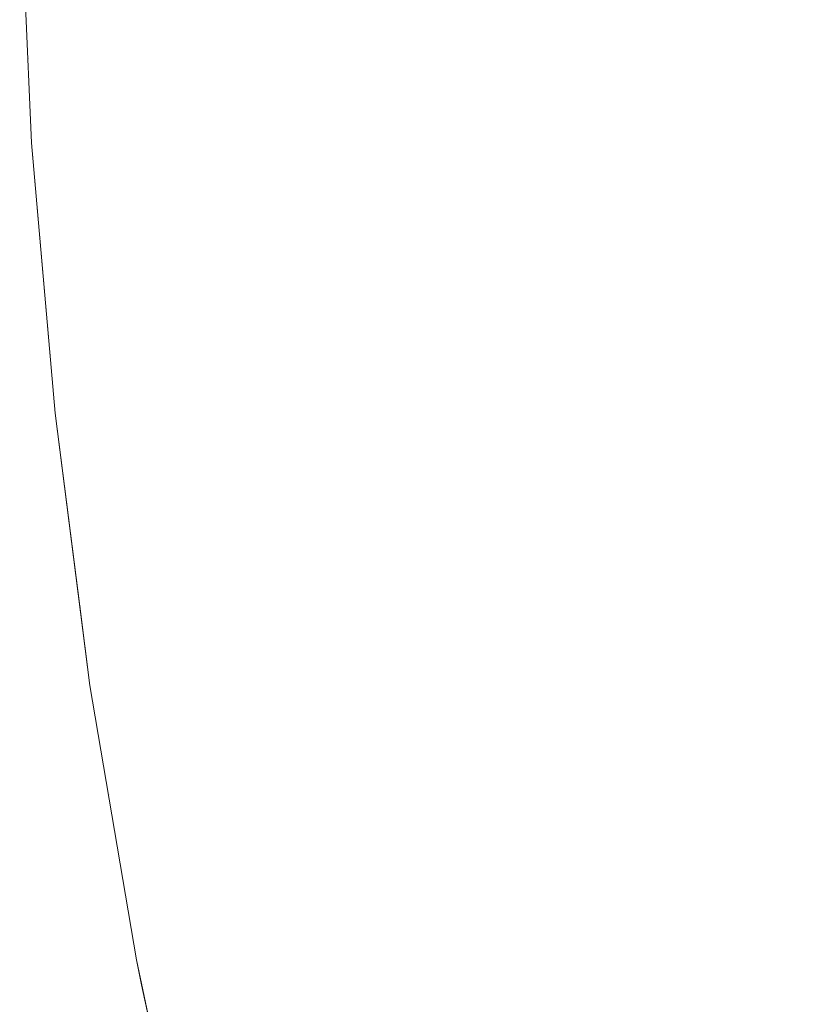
# Model space of a CAD drawing. Header units: centimetres. Extents: x -44.1 to 45.2, y 4.2 to 6.
# Tile 17 of 256: x -44.08652 to -44.0793, y 4.2885 to 4.29739. Entities that reach past the tile are written whole.
import ezdxf

# ---------------------------------------------------------------- set-up
doc = ezdxf.new("R2010")
doc.units = ezdxf.units.CM
doc.header["$LTSCALE"] = 2.54
doc.layers.add('Lucido design-1', color=7, linetype='Continuous')

# ---------------------------------------------------------------- blocks, each defined once
blk = doc.blocks.new('Gruppo-4-1')
at = {"color": 7, "linetype": 'Continuous', "lineweight": 9}
for points, invisible_edges in [([(-44.0807092, 4.2986919, -2276.2960679), (-44.0813621, 4.2986858, -2276.2975546), (-44.0813004, 4.2971359, -2276.2975546), (-44.0806478, 4.2971482, -2276.2960679)], 15), ([(-44.0806478, 4.2971482, -2276.9482721), (-44.0813004, 4.2971359, -2276.9467854), (-44.0813621, 4.2986858, -2276.9467854), (-44.0807092, 4.2986919, -2276.9482721)], 15), ([(-44.0806478, 4.2971482, -2276.2960679), (-44.0799583, 4.2971613, -2276.2945904), (-44.0800195, 4.2986984, -2276.2945904), (-44.0807092, 4.2986919, -2276.2960679)], 15), ([(-44.0807092, 4.2986919, -2276.9482721), (-44.0800195, 4.2986984, -2276.9497496), (-44.0799583, 4.2971613, -2276.9497496), (-44.0806478, 4.2971482, -2276.9482721)], 15), ([(-44.0792935, 4.2987052, -2276.2931225), (-44.0800195, 4.2986984, -2276.2945904), (-44.0799583, 4.2971613, -2276.2945904), (-44.0792326, 4.297175, -2276.2931225)], 15), ([(-44.0792326, 4.297175, -2276.9512174), (-44.0799583, 4.2971613, -2276.9497496), (-44.0800195, 4.2986984, -2276.9497496), (-44.0792935, 4.2987052, -2276.9512174)], 15), ([(-44.0864962, 4.2986375, -2276.3206076), (-44.0865153, 4.2986374, -2276.32217), (-44.0864076, 4.2962767, -2276.32217), (-44.0864325, 4.2970386, -2276.3206076)], 13), ([(-44.0864325, 4.2970386, -2276.9237324), (-44.0864076, 4.2962767, -2276.92217), (-44.0865153, 4.2986374, -2276.92217), (-44.0864962, 4.2986375, -2276.9237324)], 13), ([(-44.0865153, 4.2986374, -2276.92217), (-44.0864076, 4.2962767, -2276.92217), (-44.0864076, 4.2962767, -2276.32217), (-44.0865153, 4.2986374, -2276.32217)], 10), ([(-44.0864325, 4.2970386, -2276.3206076), (-44.0863712, 4.2970398, -2276.3190457), (-44.0864348, 4.2986381, -2276.3190457), (-44.0864962, 4.2986375, -2276.3206076)], 15), ([(-44.0864962, 4.2986375, -2276.9237324), (-44.0864348, 4.2986381, -2276.9252942), (-44.0863712, 4.2970398, -2276.9252942), (-44.0864325, 4.2970386, -2276.9237324)], 15), ([(-44.0863327, 4.298639, -2276.317485), (-44.0864348, 4.2986381, -2276.3190457), (-44.0863712, 4.2970398, -2276.3190457), (-44.0862691, 4.2970417, -2276.317485)], 15), ([(-44.0862691, 4.2970417, -2276.9268549), (-44.0863712, 4.2970398, -2276.9252942), (-44.0864348, 4.2986381, -2276.9252942), (-44.0863327, 4.298639, -2276.9268549)], 15), ([(-44.0862691, 4.2970417, -2276.317485), (-44.0861262, 4.2970444, -2276.3159261), (-44.0861897, 4.2986404, -2276.3159261), (-44.0863327, 4.298639, -2276.317485)], 15), ([(-44.0863327, 4.298639, -2276.9268549), (-44.0861897, 4.2986404, -2276.9284139), (-44.0861262, 4.2970444, -2276.9284139), (-44.0862691, 4.2970417, -2276.9268549)], 15), ([(-44.0860062, 4.2986421, -2276.3143694), (-44.0861897, 4.2986404, -2276.3159261), (-44.0861262, 4.2970444, -2276.3159261), (-44.0859427, 4.2970479, -2276.3143694)], 15), ([(-44.0859427, 4.2970479, -2276.9299706), (-44.0861262, 4.2970444, -2276.9284139), (-44.0861897, 4.2986404, -2276.9284139), (-44.0860062, 4.2986421, -2276.9299706)], 15), ([(-44.0859427, 4.2970479, -2276.3143694), (-44.0857187, 4.2970521, -2276.3128155), (-44.0857821, 4.2986442, -2276.3128155), (-44.0860062, 4.2986421, -2276.3143694)], 15), ([(-44.0860062, 4.2986421, -2276.9299706), (-44.0857821, 4.2986442, -2276.9315244), (-44.0857187, 4.2970521, -2276.9315244), (-44.0859427, 4.2970479, -2276.9299706)], 15), ([(-44.0855176, 4.2986467, -2276.3112651), (-44.0857821, 4.2986442, -2276.3128155), (-44.0857187, 4.2970521, -2276.3128155), (-44.0854543, 4.2970571, -2276.3112651)], 15), ([(-44.0854543, 4.2970571, -2276.9330749), (-44.0857187, 4.2970521, -2276.9315244), (-44.0857821, 4.2986442, -2276.9315244), (-44.0855176, 4.2986467, -2276.9330749)], 15), ([(-44.0854543, 4.2970571, -2276.3112651), (-44.0851498, 4.2970629, -2276.3097186), (-44.0852129, 4.2986496, -2276.3097186), (-44.0855176, 4.2986467, -2276.3112651)], 15), ([(-44.0855176, 4.2986467, -2276.9330749), (-44.0852129, 4.2986496, -2276.9346213), (-44.0851498, 4.2970629, -2276.9346213), (-44.0854543, 4.2970571, -2276.9330749)], 15), ([(-44.0848684, 4.2986528, -2276.3081767), (-44.0852129, 4.2986496, -2276.3097186), (-44.0851498, 4.2970629, -2276.3097186), (-44.0848054, 4.2970694, -2276.3081767)], 15), ([(-44.0848054, 4.2970694, -2276.9361633), (-44.0851498, 4.2970629, -2276.9346213), (-44.0852129, 4.2986496, -2276.9346213), (-44.0848684, 4.2986528, -2276.9361633)], 15), ([(-44.0848054, 4.2970694, -2276.3081767), (-44.0844212, 4.2970767, -2276.3066398), (-44.0844841, 4.2986564, -2276.3066398), (-44.0848684, 4.2986528, -2276.3081767)], 15), ([(-44.0848684, 4.2986528, -2276.9361633), (-44.0844841, 4.2986564, -2276.9377002), (-44.0844212, 4.2970767, -2276.9377002), (-44.0848054, 4.2970694, -2276.9361633)], 15), ([(-44.0840604, 4.2986604, -2276.3051085), (-44.0844841, 4.2986564, -2276.3066398), (-44.0844212, 4.2970767, -2276.3066398), (-44.0839977, 4.2970847, -2276.3051085)], 15), ([(-44.0839977, 4.2970847, -2276.9392315), (-44.0844212, 4.2970767, -2276.9377002), (-44.0844841, 4.2986564, -2276.9377002), (-44.0840604, 4.2986604, -2276.9392315)], 15), ([(-44.0839977, 4.2970847, -2276.3051085), (-44.083535, 4.2970935, -2276.3035833), (-44.0835976, 4.2986647, -2276.3035833), (-44.0840604, 4.2986604, -2276.3051085)], 15), ([(-44.0840604, 4.2986604, -2276.9392315), (-44.0835976, 4.2986647, -2276.9407566), (-44.083535, 4.2970935, -2276.9407566), (-44.0839977, 4.2970847, -2276.9392315)], 15), ([(-44.083096, 4.2986695, -2276.3020649), (-44.0835976, 4.2986647, -2276.3035833), (-44.083535, 4.2970935, -2276.3035833), (-44.0830336, 4.297103, -2276.3020649)], 15), ([(-44.0830336, 4.297103, -2276.9422751), (-44.083535, 4.2970935, -2276.9407566), (-44.0835976, 4.2986647, -2276.9407566), (-44.083096, 4.2986695, -2276.9422751)], 15), ([(-44.0830336, 4.297103, -2276.3020649), (-44.0824938, 4.2971132, -2276.3005536), (-44.0825559, 4.2986745, -2276.3005536), (-44.083096, 4.2986695, -2276.3020649)], 15), ([(-44.083096, 4.2986695, -2276.9422751), (-44.0825559, 4.2986745, -2276.9437864), (-44.0824938, 4.2971132, -2276.9437864), (-44.0830336, 4.297103, -2276.9422751)], 15), ([(-44.0819778, 4.29868, -2276.29905), (-44.0825559, 4.2986745, -2276.3005536), (-44.0824938, 4.2971132, -2276.3005536), (-44.0819159, 4.2971242, -2276.29905)], 15), ([(-44.0819159, 4.2971242, -2276.94529), (-44.0824938, 4.2971132, -2276.9437864), (-44.0825559, 4.2986745, -2276.9437864), (-44.0819778, 4.29868, -2276.94529)], 15), ([(-44.0819159, 4.2971242, -2276.29905), (-44.0813004, 4.2971359, -2276.2975546), (-44.0813621, 4.2986858, -2276.2975546), (-44.0819778, 4.29868, -2276.29905)], 15), ([(-44.0819778, 4.29868, -2276.94529), (-44.0813621, 4.2986858, -2276.9467854), (-44.0813004, 4.2971359, -2276.9467854), (-44.0819159, 4.2971242, -2276.94529)], 15), ([(-44.0838908, 4.2954851, -2276.3051085), (-44.0834284, 4.2954984, -2276.3035833), (-44.083535, 4.2970935, -2276.3035833), (-44.0839977, 4.2970847, -2276.3051085)], 15), ([(-44.0839977, 4.2970847, -2276.9392315), (-44.083535, 4.2970935, -2276.9407566), (-44.0834284, 4.2954984, -2276.9407566), (-44.0838908, 4.2954851, -2276.9392315)], 15), ([(-44.0830336, 4.297103, -2276.3020649), (-44.083535, 4.2970935, -2276.3035833), (-44.0834284, 4.2954984, -2276.3035833), (-44.0829273, 4.2955127, -2276.3020649)], 15), ([(-44.0829273, 4.2955127, -2276.9422751), (-44.0834284, 4.2954984, -2276.9407566), (-44.083535, 4.2970935, -2276.9407566), (-44.0830336, 4.297103, -2276.9422751)], 15), ([(-44.0829273, 4.2955127, -2276.3020649), (-44.0823879, 4.2955282, -2276.3005536), (-44.0824938, 4.2971132, -2276.3005536), (-44.0830336, 4.297103, -2276.3020649)], 15), ([(-44.0830336, 4.297103, -2276.9422751), (-44.0824938, 4.2971132, -2276.9437864), (-44.0823879, 4.2955282, -2276.9437864), (-44.0829273, 4.2955127, -2276.9422751)], 15), ([(-44.0819159, 4.2971242, -2276.29905), (-44.0824938, 4.2971132, -2276.3005536), (-44.0823879, 4.2955282, -2276.3005536), (-44.0818104, 4.2955447, -2276.29905)], 15), ([(-44.0818104, 4.2955447, -2276.94529), (-44.0823879, 4.2955282, -2276.9437864), (-44.0824938, 4.2971132, -2276.9437864), (-44.0819159, 4.2971242, -2276.94529)], 15), ([(-44.0818104, 4.2955447, -2276.29905), (-44.0811953, 4.2955624, -2276.2975546), (-44.0813004, 4.2971359, -2276.2975546), (-44.0819159, 4.2971242, -2276.29905)], 15), ([(-44.0819159, 4.2971242, -2276.94529), (-44.0813004, 4.2971359, -2276.9467854), (-44.0811953, 4.2955624, -2276.9467854), (-44.0818104, 4.2955447, -2276.94529)], 15), ([(-44.0806478, 4.2971482, -2276.2960679), (-44.0813004, 4.2971359, -2276.2975546), (-44.0811953, 4.2955624, -2276.2975546), (-44.080543, 4.2955811, -2276.2960679)], 15), ([(-44.080543, 4.2955811, -2276.9482721), (-44.0811953, 4.2955624, -2276.9467854), (-44.0813004, 4.2971359, -2276.9467854), (-44.0806478, 4.2971482, -2276.9482721)], 15), ([(-44.080543, 4.2955811, -2276.2960679), (-44.079854, 4.2956008, -2276.2945904), (-44.0799583, 4.2971613, -2276.2945904), (-44.0806478, 4.2971482, -2276.2960679)], 15), ([(-44.0806478, 4.2971482, -2276.9482721), (-44.0799583, 4.2971613, -2276.9497496), (-44.079854, 4.2956008, -2276.9497496), (-44.080543, 4.2955811, -2276.9482721)], 15), ([(-44.0792326, 4.297175, -2276.2931225), (-44.0799583, 4.2971613, -2276.2945904), (-44.079854, 4.2956008, -2276.2945904), (-44.0791288, 4.2956216, -2276.2931225)], 15), ([(-44.0791288, 4.2956216, -2276.9512174), (-44.079854, 4.2956008, -2276.9497496), (-44.0799583, 4.2971613, -2276.9497496), (-44.0792326, 4.297175, -2276.9512174)], 15), ([(-44.0863241, 4.2954154, -2276.3206076), (-44.0862628, 4.2954171, -2276.3190457), (-44.0863712, 4.2970398, -2276.3190457), (-44.0864325, 4.2970386, -2276.3206076)], 15), ([(-44.0864325, 4.2970386, -2276.9237324), (-44.0863712, 4.2970398, -2276.9252942), (-44.0862628, 4.2954171, -2276.9252942), (-44.0863241, 4.2954154, -2276.9237324)], 15), ([(-44.0863241, 4.2954154, -2276.3206076), (-44.0864325, 4.2970386, -2276.3206076), (-44.0864076, 4.2962767, -2276.32217)], 11), ([(-44.0863241, 4.2954154, -2276.9237324), (-44.0864076, 4.2962767, -2276.92217), (-44.0864325, 4.2970386, -2276.9237324)], 11), ([(-44.0862691, 4.2970417, -2276.317485), (-44.0863712, 4.2970398, -2276.3190457), (-44.0862628, 4.2954171, -2276.3190457), (-44.0861607, 4.29542, -2276.317485)], 15), ([(-44.0861607, 4.29542, -2276.9268549), (-44.0862628, 4.2954171, -2276.9252942), (-44.0863712, 4.2970398, -2276.9252942), (-44.0862691, 4.2970417, -2276.9268549)], 15), ([(-44.0861607, 4.29542, -2276.317485), (-44.086018, 4.2954241, -2276.3159261), (-44.0861262, 4.2970444, -2276.3159261), (-44.0862691, 4.2970417, -2276.317485)], 15), ([(-44.0862691, 4.2970417, -2276.9268549), (-44.0861262, 4.2970444, -2276.9284139), (-44.086018, 4.2954241, -2276.9284139), (-44.0861607, 4.29542, -2276.9268549)], 15), ([(-44.0859427, 4.2970479, -2276.3143694), (-44.0861262, 4.2970444, -2276.3159261), (-44.086018, 4.2954241, -2276.3159261), (-44.0858346, 4.2954294, -2276.3143694)], 15), ([(-44.0858346, 4.2954294, -2276.9299706), (-44.086018, 4.2954241, -2276.9284139), (-44.0861262, 4.2970444, -2276.9284139), (-44.0859427, 4.2970479, -2276.9299706)], 15), ([(-44.0858346, 4.2954294, -2276.3143694), (-44.0856107, 4.2954358, -2276.3128155), (-44.0857187, 4.2970521, -2276.3128155), (-44.0859427, 4.2970479, -2276.3143694)], 15), ([(-44.0859427, 4.2970479, -2276.9299706), (-44.0857187, 4.2970521, -2276.9315244), (-44.0856107, 4.2954358, -2276.9315244), (-44.0858346, 4.2954294, -2276.9299706)], 15), ([(-44.0854543, 4.2970571, -2276.3112651), (-44.0857187, 4.2970521, -2276.3128155), (-44.0856107, 4.2954358, -2276.3128155), (-44.0853465, 4.2954434, -2276.3112651)], 15), ([(-44.0853465, 4.2954434, -2276.9330749), (-44.0856107, 4.2954358, -2276.9315244), (-44.0857187, 4.2970521, -2276.9315244), (-44.0854543, 4.2970571, -2276.9330749)], 15), ([(-44.0853465, 4.2954434, -2276.3112651), (-44.0850422, 4.2954521, -2276.3097186), (-44.0851498, 4.2970629, -2276.3097186), (-44.0854543, 4.2970571, -2276.3112651)], 15), ([(-44.0854543, 4.2970571, -2276.9330749), (-44.0851498, 4.2970629, -2276.9346213), (-44.0850422, 4.2954521, -2276.9346213), (-44.0853465, 4.2954434, -2276.9330749)], 15), ([(-44.0848054, 4.2970694, -2276.3081767), (-44.0851498, 4.2970629, -2276.3097186), (-44.0850422, 4.2954521, -2276.3097186), (-44.0846979, 4.295462, -2276.3081767)], 15), ([(-44.0846979, 4.295462, -2276.9361633), (-44.0850422, 4.2954521, -2276.9346213), (-44.0851498, 4.2970629, -2276.9346213), (-44.0848054, 4.2970694, -2276.9361633)], 15), ([(-44.0846979, 4.295462, -2276.3081767), (-44.084314, 4.295473, -2276.3066398), (-44.0844212, 4.2970767, -2276.3066398), (-44.0848054, 4.2970694, -2276.3081767)], 15), ([(-44.0848054, 4.2970694, -2276.9361633), (-44.0844212, 4.2970767, -2276.9377002), (-44.084314, 4.295473, -2276.9377002), (-44.0846979, 4.295462, -2276.9361633)], 15), ([(-44.0839977, 4.2970847, -2276.3051085), (-44.0844212, 4.2970767, -2276.3066398), (-44.084314, 4.295473, -2276.3066398), (-44.0838908, 4.2954851, -2276.3051085)], 15), ([(-44.0838908, 4.2954851, -2276.9392315), (-44.084314, 4.295473, -2276.9377002), (-44.0844212, 4.2970767, -2276.9377002), (-44.0839977, 4.2970847, -2276.9392315)], 15), ([(-44.0864076, 4.2962767, -2276.32217), (-44.0863331, 4.2954158, -2276.32217), (-44.0863241, 4.2954154, -2276.3206076)], 10), ([(-44.0864076, 4.2962767, -2276.92217), (-44.0861966, 4.2938369, -2276.92217), (-44.0861966, 4.2938369, -2276.32217), (-44.0863331, 4.2954158, -2276.32217)], 10), ([(-44.0863331, 4.2954158, -2276.32217), (-44.0864076, 4.2962767, -2276.32217), (-44.0864076, 4.2962767, -2276.92217)], 10), ([(-44.0861687, 4.2937679, -2276.9237324), (-44.0861966, 4.2938369, -2276.92217), (-44.0864076, 4.2962767, -2276.92217), (-44.0863241, 4.2954154, -2276.9237324)], 13), ([(-44.080543, 4.2955811, -2276.2960679), (-44.0811953, 4.2955624, -2276.2975546), (-44.0810446, 4.2939654, -2276.2975546), (-44.080393, 4.2939905, -2276.2960679)], 15), ([(-44.080393, 4.2939905, -2276.9482721), (-44.0810446, 4.2939654, -2276.9467854), (-44.0811953, 4.2955624, -2276.9467854), (-44.080543, 4.2955811, -2276.9482721)], 15), ([(-44.080393, 4.2939905, -2276.2960679), (-44.0797047, 4.2940171, -2276.2945904), (-44.079854, 4.2956008, -2276.2945904), (-44.080543, 4.2955811, -2276.2960679)], 15), ([(-44.080543, 4.2955811, -2276.9482721), (-44.079854, 4.2956008, -2276.9497496), (-44.0797047, 4.2940171, -2276.9497496), (-44.080393, 4.2939905, -2276.9482721)], 15), ([(-44.0791288, 4.2956216, -2276.2931225), (-44.079854, 4.2956008, -2276.2945904), (-44.0797047, 4.2940171, -2276.2945904), (-44.0789801, 4.294045, -2276.2931225)], 15), ([(-44.0789801, 4.294045, -2276.9512174), (-44.0797047, 4.2940171, -2276.9497496), (-44.079854, 4.2956008, -2276.9497496), (-44.0791288, 4.2956216, -2276.9512174)], 15), ([(-44.0837376, 4.2938616, -2276.3051085), (-44.0832757, 4.2938794, -2276.3035833), (-44.0834284, 4.2954984, -2276.3035833), (-44.0838908, 4.2954851, -2276.3051085)], 15), ([(-44.0838908, 4.2954851, -2276.9392315), (-44.0834284, 4.2954984, -2276.9407566), (-44.0832757, 4.2938794, -2276.9407566), (-44.0837376, 4.2938616, -2276.9392315)], 15), ([(-44.0829273, 4.2955127, -2276.3020649), (-44.0834284, 4.2954984, -2276.3035833), (-44.0832757, 4.2938794, -2276.3035833), (-44.0827751, 4.2938987, -2276.3020649)], 15), ([(-44.0827751, 4.2938987, -2276.9422751), (-44.0832757, 4.2938794, -2276.9407566), (-44.0834284, 4.2954984, -2276.9407566), (-44.0829273, 4.2955127, -2276.9422751)], 15), ([(-44.0827751, 4.2938987, -2276.3020649), (-44.0822361, 4.2939195, -2276.3005536), (-44.0823879, 4.2955282, -2276.3005536), (-44.0829273, 4.2955127, -2276.3020649)], 15), ([(-44.0829273, 4.2955127, -2276.9422751), (-44.0823879, 4.2955282, -2276.9437864), (-44.0822361, 4.2939195, -2276.9437864), (-44.0827751, 4.2938987, -2276.9422751)], 15), ([(-44.0818104, 4.2955447, -2276.29905), (-44.0823879, 4.2955282, -2276.3005536), (-44.0822361, 4.2939195, -2276.3005536), (-44.0816592, 4.2939417, -2276.29905)], 15), ([(-44.0816592, 4.2939417, -2276.94529), (-44.0822361, 4.2939195, -2276.9437864), (-44.0823879, 4.2955282, -2276.9437864), (-44.0818104, 4.2955447, -2276.94529)], 15), ([(-44.0816592, 4.2939417, -2276.29905), (-44.0810446, 4.2939654, -2276.2975546), (-44.0811953, 4.2955624, -2276.2975546), (-44.0818104, 4.2955447, -2276.29905)], 15), ([(-44.0818104, 4.2955447, -2276.94529), (-44.0811953, 4.2955624, -2276.9467854), (-44.0810446, 4.2939654, -2276.9467854), (-44.0816592, 4.2939417, -2276.94529)], 15), ([(-44.0863241, 4.2954154, -2276.3206076), (-44.0863331, 4.2954158, -2276.32217), (-44.0861966, 4.2938369, -2276.32217), (-44.0861687, 4.2937679, -2276.3206076)], 13), ([(-44.0861687, 4.2937679, -2276.3206076), (-44.0861075, 4.2937702, -2276.3190457), (-44.0862628, 4.2954171, -2276.3190457), (-44.0863241, 4.2954154, -2276.3206076)], 15), ([(-44.0863241, 4.2954154, -2276.9237324), (-44.0862628, 4.2954171, -2276.9252942), (-44.0861075, 4.2937702, -2276.9252942), (-44.0861687, 4.2937679, -2276.9237324)], 15), ([(-44.0861607, 4.29542, -2276.317485), (-44.0862628, 4.2954171, -2276.3190457), (-44.0861075, 4.2937702, -2276.3190457), (-44.0860055, 4.2937742, -2276.317485)], 15), ([(-44.0860055, 4.2937742, -2276.9268549), (-44.0861075, 4.2937702, -2276.9252942), (-44.0862628, 4.2954171, -2276.9252942), (-44.0861607, 4.29542, -2276.9268549)], 15), ([(-44.0860055, 4.2937742, -2276.317485), (-44.0858628, 4.2937797, -2276.3159261), (-44.086018, 4.2954241, -2276.3159261), (-44.0861607, 4.29542, -2276.317485)], 15), ([(-44.0861607, 4.29542, -2276.9268549), (-44.086018, 4.2954241, -2276.9284139), (-44.0858628, 4.2937797, -2276.9284139), (-44.0860055, 4.2937742, -2276.9268549)], 15), ([(-44.0858346, 4.2954294, -2276.3143694), (-44.086018, 4.2954241, -2276.3159261), (-44.0858628, 4.2937797, -2276.3159261), (-44.0856796, 4.2937867, -2276.3143694)], 15), ([(-44.0856796, 4.2937867, -2276.9299706), (-44.0858628, 4.2937797, -2276.9284139), (-44.086018, 4.2954241, -2276.9284139), (-44.0858346, 4.2954294, -2276.9299706)], 15), ([(-44.0856796, 4.2937867, -2276.3143694), (-44.0854559, 4.2937954, -2276.3128155), (-44.0856107, 4.2954358, -2276.3128155), (-44.0858346, 4.2954294, -2276.3143694)], 15), ([(-44.0858346, 4.2954294, -2276.9299706), (-44.0856107, 4.2954358, -2276.9315244), (-44.0854559, 4.2937954, -2276.9315244), (-44.0856796, 4.2937867, -2276.9299706)], 15), ([(-44.0853465, 4.2954434, -2276.3112651), (-44.0856107, 4.2954358, -2276.3128155), (-44.0854559, 4.2937954, -2276.3128155), (-44.085192, 4.2938055, -2276.3112651)], 15), ([(-44.085192, 4.2938055, -2276.9330749), (-44.0854559, 4.2937954, -2276.9315244), (-44.0856107, 4.2954358, -2276.9315244), (-44.0853465, 4.2954434, -2276.9330749)], 15), ([(-44.085192, 4.2938055, -2276.3112651), (-44.0848879, 4.2938173, -2276.3097186), (-44.0850422, 4.2954521, -2276.3097186), (-44.0853465, 4.2954434, -2276.3112651)], 15), ([(-44.0853465, 4.2954434, -2276.9330749), (-44.0850422, 4.2954521, -2276.9346213), (-44.0848879, 4.2938173, -2276.9346213), (-44.085192, 4.2938055, -2276.9330749)], 15), ([(-44.0846979, 4.295462, -2276.3081767), (-44.0850422, 4.2954521, -2276.3097186), (-44.0848879, 4.2938173, -2276.3097186), (-44.084544, 4.2938305, -2276.3081767)], 15), ([(-44.084544, 4.2938305, -2276.9361633), (-44.0848879, 4.2938173, -2276.9346213), (-44.0850422, 4.2954521, -2276.9346213), (-44.0846979, 4.295462, -2276.9361633)], 15), ([(-44.084544, 4.2938305, -2276.3081767), (-44.0841605, 4.2938453, -2276.3066398), (-44.084314, 4.295473, -2276.3066398), (-44.0846979, 4.295462, -2276.3081767)], 15), ([(-44.0846979, 4.295462, -2276.9361633), (-44.084314, 4.295473, -2276.9377002), (-44.0841605, 4.2938453, -2276.9377002), (-44.084544, 4.2938305, -2276.9361633)], 15), ([(-44.0838908, 4.2954851, -2276.3051085), (-44.084314, 4.295473, -2276.3066398), (-44.0841605, 4.2938453, -2276.3066398), (-44.0837376, 4.2938616, -2276.3051085)], 15), ([(-44.0837376, 4.2938616, -2276.9392315), (-44.0841605, 4.2938453, -2276.9377002), (-44.084314, 4.295473, -2276.9377002), (-44.0838908, 4.2954851, -2276.9392315)], 15), ([(-44.080393, 4.2939905, -2276.2960679), (-44.0810446, 4.2939654, -2276.2975546), (-44.0808465, 4.2923451, -2276.2975546), (-44.0801956, 4.2923767, -2276.2960679)], 15), ([(-44.0801956, 4.2923767, -2276.9482721), (-44.0808465, 4.2923451, -2276.9467854), (-44.0810446, 4.2939654, -2276.9467854), (-44.080393, 4.2939905, -2276.9482721)], 15), ([(-44.0801956, 4.2923767, -2276.2960679), (-44.0795081, 4.2924101, -2276.2945904), (-44.0797047, 4.2940171, -2276.2945904), (-44.080393, 4.2939905, -2276.2960679)], 15), ([(-44.080393, 4.2939905, -2276.9482721), (-44.0797047, 4.2940171, -2276.9497496), (-44.0795081, 4.2924101, -2276.9497496), (-44.0801956, 4.2923767, -2276.9482721)], 15), ([(-44.0789801, 4.294045, -2276.2931225), (-44.0797047, 4.2940171, -2276.2945904), (-44.0795081, 4.2924101, -2276.2945904), (-44.0787845, 4.2924453, -2276.2931225)], 15), ([(-44.0787845, 4.2924453, -2276.9512174), (-44.0795081, 4.2924101, -2276.9497496), (-44.0797047, 4.2940171, -2276.9497496), (-44.0789801, 4.294045, -2276.9512174)], 15), ([(-44.0827751, 4.2938987, -2276.3020649), (-44.0832757, 4.2938794, -2276.3035833), (-44.0830748, 4.2922368, -2276.3035833), (-44.0825748, 4.2922611, -2276.3020649)], 15), ([(-44.0825748, 4.2922611, -2276.9422751), (-44.0830748, 4.2922368, -2276.9407566), (-44.0832757, 4.2938794, -2276.9407566), (-44.0827751, 4.2938987, -2276.9422751)], 15), ([(-44.0825748, 4.2922611, -2276.3020649), (-44.0820365, 4.2922872, -2276.3005536), (-44.0822361, 4.2939195, -2276.3005536), (-44.0827751, 4.2938987, -2276.3020649)], 15), ([(-44.0827751, 4.2938987, -2276.9422751), (-44.0822361, 4.2939195, -2276.9437864), (-44.0820365, 4.2922872, -2276.9437864), (-44.0825748, 4.2922611, -2276.9422751)], 15), ([(-44.0816592, 4.2939417, -2276.29905), (-44.0822361, 4.2939195, -2276.3005536), (-44.0820365, 4.2922872, -2276.3005536), (-44.0814602, 4.2923152, -2276.29905)], 15), ([(-44.0814602, 4.2923152, -2276.94529), (-44.0820365, 4.2922872, -2276.9437864), (-44.0822361, 4.2939195, -2276.9437864), (-44.0816592, 4.2939417, -2276.94529)], 15), ([(-44.0814602, 4.2923152, -2276.29905), (-44.0808465, 4.2923451, -2276.2975546), (-44.0810446, 4.2939654, -2276.2975546), (-44.0816592, 4.2939417, -2276.29905)], 15), ([(-44.0816592, 4.2939417, -2276.94529), (-44.0810446, 4.2939654, -2276.9467854), (-44.0808465, 4.2923451, -2276.9467854), (-44.0814602, 4.2923152, -2276.94529)], 15), ([(-44.0861687, 4.2937679, -2276.3206076), (-44.0861966, 4.2938369, -2276.32217), (-44.0859742, 4.2920967, -2276.32217), (-44.0859642, 4.2920963, -2276.3206076)], 13), ([(-44.0859742, 4.2920967, -2276.32217), (-44.0861966, 4.2938369, -2276.32217), (-44.0861966, 4.2938369, -2276.92217), (-44.0858828, 4.291381, -2276.92217)], 10), ([(-44.0859642, 4.2920963, -2276.9237324), (-44.0858828, 4.291381, -2276.92217), (-44.0861966, 4.2938369, -2276.92217), (-44.0861687, 4.2937679, -2276.9237324)], 13), ([(-44.085192, 4.2938055, -2276.3112651), (-44.0854559, 4.2937954, -2276.3128155), (-44.0852524, 4.2921309, -2276.3128155), (-44.0849887, 4.2921437, -2276.3112651)], 15), ([(-44.0849887, 4.2921437, -2276.9330749), (-44.0852524, 4.2921309, -2276.9315244), (-44.0854559, 4.2937954, -2276.9315244), (-44.085192, 4.2938055, -2276.9330749)], 15), ([(-44.0849887, 4.2921437, -2276.3112651), (-44.0846851, 4.2921585, -2276.3097186), (-44.0848879, 4.2938173, -2276.3097186), (-44.085192, 4.2938055, -2276.3112651)], 15), ([(-44.085192, 4.2938055, -2276.9330749), (-44.0848879, 4.2938173, -2276.9346213), (-44.0846851, 4.2921585, -2276.9346213), (-44.0849887, 4.2921437, -2276.9330749)], 15), ([(-44.084544, 4.2938305, -2276.3081767), (-44.0848879, 4.2938173, -2276.3097186), (-44.0846851, 4.2921585, -2276.3097186), (-44.0843416, 4.2921752, -2276.3081767)], 15), ([(-44.0843416, 4.2921752, -2276.9361633), (-44.0846851, 4.2921585, -2276.9346213), (-44.0848879, 4.2938173, -2276.9346213), (-44.084544, 4.2938305, -2276.9361633)], 15), ([(-44.0843416, 4.2921752, -2276.3081767), (-44.0839585, 4.2921938, -2276.3066398), (-44.0841605, 4.2938453, -2276.3066398), (-44.084544, 4.2938305, -2276.3081767)], 15), ([(-44.084544, 4.2938305, -2276.9361633), (-44.0841605, 4.2938453, -2276.9377002), (-44.0839585, 4.2921938, -2276.9377002), (-44.0843416, 4.2921752, -2276.9361633)], 15), ([(-44.0837376, 4.2938616, -2276.3051085), (-44.0841605, 4.2938453, -2276.3066398), (-44.0839585, 4.2921938, -2276.3066398), (-44.0835362, 4.2922143, -2276.3051085)], 15), ([(-44.0835362, 4.2922143, -2276.9392315), (-44.0839585, 4.2921938, -2276.9377002), (-44.0841605, 4.2938453, -2276.9377002), (-44.0837376, 4.2938616, -2276.9392315)], 15), ([(-44.0835362, 4.2922143, -2276.3051085), (-44.0830748, 4.2922368, -2276.3035833), (-44.0832757, 4.2938794, -2276.3035833), (-44.0837376, 4.2938616, -2276.3051085)], 15), ([(-44.0837376, 4.2938616, -2276.9392315), (-44.0832757, 4.2938794, -2276.9407566), (-44.0830748, 4.2922368, -2276.9407566), (-44.0835362, 4.2922143, -2276.9392315)], 15), ([(-44.0859642, 4.2920963, -2276.3206076), (-44.0859031, 4.2920993, -2276.3190457), (-44.0861075, 4.2937702, -2276.3190457), (-44.0861687, 4.2937679, -2276.3206076)], 15), ([(-44.0861687, 4.2937679, -2276.9237324), (-44.0861075, 4.2937702, -2276.9252942), (-44.0859031, 4.2920993, -2276.9252942), (-44.0859642, 4.2920963, -2276.9237324)], 15), ([(-44.0860055, 4.2937742, -2276.317485), (-44.0861075, 4.2937702, -2276.3190457), (-44.0859031, 4.2920993, -2276.3190457), (-44.0858012, 4.2921042, -2276.317485)], 15), ([(-44.0858012, 4.2921042, -2276.9268549), (-44.0859031, 4.2920993, -2276.9252942), (-44.0861075, 4.2937702, -2276.9252942), (-44.0860055, 4.2937742, -2276.9268549)], 15), ([(-44.0858012, 4.2921042, -2276.317485), (-44.0856588, 4.2921112, -2276.3159261), (-44.0858628, 4.2937797, -2276.3159261), (-44.0860055, 4.2937742, -2276.317485)], 15), ([(-44.0860055, 4.2937742, -2276.9268549), (-44.0858628, 4.2937797, -2276.9284139), (-44.0856588, 4.2921112, -2276.9284139), (-44.0858012, 4.2921042, -2276.9268549)], 15), ([(-44.0856796, 4.2937867, -2276.3143694), (-44.0858628, 4.2937797, -2276.3159261), (-44.0856588, 4.2921112, -2276.3159261), (-44.0854758, 4.2921201, -2276.3143694)], 15), ([(-44.0854758, 4.2921201, -2276.9299706), (-44.0856588, 4.2921112, -2276.9284139), (-44.0858628, 4.2937797, -2276.9284139), (-44.0856796, 4.2937867, -2276.9299706)], 15), ([(-44.0854758, 4.2921201, -2276.3143694), (-44.0852524, 4.2921309, -2276.3128155), (-44.0854559, 4.2937954, -2276.3128155), (-44.0856796, 4.2937867, -2276.3143694)], 15), ([(-44.0856796, 4.2937867, -2276.9299706), (-44.0854559, 4.2937954, -2276.9315244), (-44.0852524, 4.2921309, -2276.9315244), (-44.0854758, 4.2921201, -2276.9299706)], 15), ([(-44.0799487, 4.2907398, -2276.2960679), (-44.0792623, 4.2907802, -2276.2945904), (-44.0795081, 4.2924101, -2276.2945904), (-44.0801956, 4.2923767, -2276.2960679)], 15), ([(-44.0801956, 4.2923767, -2276.9482721), (-44.0795081, 4.2924101, -2276.9497496), (-44.0792623, 4.2907802, -2276.9497496), (-44.0799487, 4.2907398, -2276.9482721)], 15), ([(-44.0787845, 4.2924453, -2276.2931225), (-44.0795081, 4.2924101, -2276.2945904), (-44.0792623, 4.2907802, -2276.2945904), (-44.0785398, 4.2908228, -2276.2931225)], 15), ([(-44.0785398, 4.2908228, -2276.9512174), (-44.0792623, 4.2907802, -2276.9497496), (-44.0795081, 4.2924101, -2276.9497496), (-44.0787845, 4.2924453, -2276.9512174)], 15), ([(-44.0814602, 4.2923152, -2276.29905), (-44.0820365, 4.2922872, -2276.3005536), (-44.0817868, 4.2906317, -2276.3005536), (-44.0812114, 4.2906655, -2276.29905)], 15), ([(-44.0812114, 4.2906655, -2276.94529), (-44.0817868, 4.2906317, -2276.9437864), (-44.0820365, 4.2922872, -2276.9437864), (-44.0814602, 4.2923152, -2276.94529)], 15), ([(-44.0812114, 4.2906655, -2276.29905), (-44.0805986, 4.2907016, -2276.2975546), (-44.0808465, 4.2923451, -2276.2975546), (-44.0814602, 4.2923152, -2276.29905)], 15), ([(-44.0814602, 4.2923152, -2276.94529), (-44.0808465, 4.2923451, -2276.9467854), (-44.0805986, 4.2907016, -2276.9467854), (-44.0812114, 4.2906655, -2276.94529)], 15), ([(-44.0801956, 4.2923767, -2276.2960679), (-44.0808465, 4.2923451, -2276.2975546), (-44.0805986, 4.2907016, -2276.2975546), (-44.0799487, 4.2907398, -2276.2960679)], 15), ([(-44.0799487, 4.2907398, -2276.9482721), (-44.0805986, 4.2907016, -2276.9467854), (-44.0808465, 4.2923451, -2276.9467854), (-44.0801956, 4.2923767, -2276.9482721)], 15), ([(-44.0835362, 4.2922143, -2276.3051085), (-44.0839585, 4.2921938, -2276.3066398), (-44.0837059, 4.2905187, -2276.3066398), (-44.0832842, 4.2905435, -2276.3051085)], 15), ([(-44.0832842, 4.2905435, -2276.9392315), (-44.0837059, 4.2905187, -2276.9377002), (-44.0839585, 4.2921938, -2276.9377002), (-44.0835362, 4.2922143, -2276.9392315)], 15), ([(-44.0832842, 4.2905435, -2276.3051085), (-44.0828235, 4.2905707, -2276.3035833), (-44.0830748, 4.2922368, -2276.3035833), (-44.0835362, 4.2922143, -2276.3051085)], 15), ([(-44.0835362, 4.2922143, -2276.9392315), (-44.0830748, 4.2922368, -2276.9407566), (-44.0828235, 4.2905707, -2276.9407566), (-44.0832842, 4.2905435, -2276.9392315)], 15), ([(-44.0825748, 4.2922611, -2276.3020649), (-44.0830748, 4.2922368, -2276.3035833), (-44.0828235, 4.2905707, -2276.3035833), (-44.0823243, 4.2906, -2276.3020649)], 15), ([(-44.0823243, 4.2906, -2276.9422751), (-44.0828235, 4.2905707, -2276.9407566), (-44.0830748, 4.2922368, -2276.9407566), (-44.0825748, 4.2922611, -2276.9422751)], 15), ([(-44.0823243, 4.2906, -2276.3020649), (-44.0817868, 4.2906317, -2276.3005536), (-44.0820365, 4.2922872, -2276.3005536), (-44.0825748, 4.2922611, -2276.3020649)], 15), ([(-44.0825748, 4.2922611, -2276.9422751), (-44.0820365, 4.2922872, -2276.9437864), (-44.0817868, 4.2906317, -2276.9437864), (-44.0823243, 4.2906, -2276.9422751)], 15), ([(-44.0854758, 4.2921201, -2276.3143694), (-44.0856588, 4.2921112, -2276.3159261), (-44.0854035, 4.2904188, -2276.3159261), (-44.0852208, 4.2904296, -2276.3143694)], 15), ([(-44.0852208, 4.2904296, -2276.9299706), (-44.0854035, 4.2904188, -2276.9284139), (-44.0856588, 4.2921112, -2276.9284139), (-44.0854758, 4.2921201, -2276.9299706)], 15), ([(-44.0852208, 4.2904296, -2276.3143694), (-44.0849978, 4.2904427, -2276.3128155), (-44.0852524, 4.2921309, -2276.3128155), (-44.0854758, 4.2921201, -2276.3143694)], 15), ([(-44.0854758, 4.2921201, -2276.9299706), (-44.0852524, 4.2921309, -2276.9315244), (-44.0849978, 4.2904427, -2276.9315244), (-44.0852208, 4.2904296, -2276.9299706)], 15), ([(-44.0849887, 4.2921437, -2276.3112651), (-44.0852524, 4.2921309, -2276.3128155), (-44.0849978, 4.2904427, -2276.3128155), (-44.0847345, 4.2904582, -2276.3112651)], 15), ([(-44.0847345, 4.2904582, -2276.9330749), (-44.0849978, 4.2904427, -2276.9315244), (-44.0852524, 4.2921309, -2276.9315244), (-44.0849887, 4.2921437, -2276.9330749)], 15), ([(-44.0847345, 4.2904582, -2276.3112651), (-44.0844313, 4.290476, -2276.3097186), (-44.0846851, 4.2921585, -2276.3097186), (-44.0849887, 4.2921437, -2276.3112651)], 15), ([(-44.0849887, 4.2921437, -2276.9330749), (-44.0846851, 4.2921585, -2276.9346213), (-44.0844313, 4.290476, -2276.9346213), (-44.0847345, 4.2904582, -2276.9330749)], 15), ([(-44.0843416, 4.2921752, -2276.3081767), (-44.0846851, 4.2921585, -2276.3097186), (-44.0844313, 4.290476, -2276.3097186), (-44.0840884, 4.2904962, -2276.3081767)], 15), ([(-44.0840884, 4.2904962, -2276.9361633), (-44.0844313, 4.290476, -2276.9346213), (-44.0846851, 4.2921585, -2276.9346213), (-44.0843416, 4.2921752, -2276.9361633)], 15), ([(-44.0840884, 4.2904962, -2276.3081767), (-44.0837059, 4.2905187, -2276.3066398), (-44.0839585, 4.2921938, -2276.3066398), (-44.0843416, 4.2921752, -2276.3081767)], 15), ([(-44.0843416, 4.2921752, -2276.9361633), (-44.0839585, 4.2921938, -2276.9377002), (-44.0837059, 4.2905187, -2276.9377002), (-44.0840884, 4.2904962, -2276.9361633)], 15), ([(-44.0859642, 4.2920963, -2276.3206076), (-44.0859742, 4.2920967, -2276.32217), (-44.0858828, 4.291381, -2276.32217)], 9), ([(-44.0858828, 4.291381, -2276.92217), (-44.0858828, 4.291381, -2276.32217), (-44.0859742, 4.2920967, -2276.32217)], 9), ([(-44.0857085, 4.2904009, -2276.3206076), (-44.0856475, 4.2904045, -2276.3190457), (-44.0859031, 4.2920993, -2276.3190457), (-44.0859642, 4.2920963, -2276.3206076)], 15), ([(-44.0859642, 4.2920963, -2276.9237324), (-44.0859031, 4.2920993, -2276.9252942), (-44.0856475, 4.2904045, -2276.9252942), (-44.0857085, 4.2904009, -2276.9237324)], 15), ([(-44.0858828, 4.291381, -2276.32217), (-44.0857085, 4.2904009, -2276.3206076), (-44.0859642, 4.2920963, -2276.3206076)], 11), ([(-44.0857085, 4.2904009, -2276.9237324), (-44.0858828, 4.291381, -2276.92217), (-44.0859642, 4.2920963, -2276.9237324)], 11), ([(-44.0858012, 4.2921042, -2276.317485), (-44.0859031, 4.2920993, -2276.3190457), (-44.0856475, 4.2904045, -2276.3190457), (-44.0855458, 4.2904104, -2276.317485)], 15), ([(-44.0855458, 4.2904104, -2276.9268549), (-44.0856475, 4.2904045, -2276.9252942), (-44.0859031, 4.2920993, -2276.9252942), (-44.0858012, 4.2921042, -2276.9268549)], 15), ([(-44.0855458, 4.2904104, -2276.317485), (-44.0854035, 4.2904188, -2276.3159261), (-44.0856588, 4.2921112, -2276.3159261), (-44.0858012, 4.2921042, -2276.317485)], 15), ([(-44.0858012, 4.2921042, -2276.9268549), (-44.0856588, 4.2921112, -2276.9284139), (-44.0854035, 4.2904188, -2276.9284139), (-44.0855458, 4.2904104, -2276.9268549)], 15), ([(-44.0857085, 4.2904009, -2276.3206076), (-44.0858828, 4.291381, -2276.32217), (-44.085463, 4.2889052, -2276.32217)], 9), ([(-44.085463, 4.2889052, -2276.92217), (-44.085463, 4.2889052, -2276.32217), (-44.0858828, 4.291381, -2276.32217), (-44.0858828, 4.291381, -2276.92217)], 5), ([(-44.085463, 4.2889052, -2276.92217), (-44.0858828, 4.291381, -2276.92217), (-44.0857085, 4.2904009, -2276.9237324)], 10), ([(-44.0796503, 4.2890801, -2276.2960679), (-44.0789651, 4.2891276, -2276.2945904), (-44.0792623, 4.2907802, -2276.2945904), (-44.0799487, 4.2907398, -2276.2960679)], 15), ([(-44.0799487, 4.2907398, -2276.9482721), (-44.0792623, 4.2907802, -2276.9497496), (-44.0789651, 4.2891276, -2276.9497496), (-44.0796503, 4.2890801, -2276.9482721)], 15), ([(-44.0809106, 4.2889928, -2276.29905), (-44.0802989, 4.2890352, -2276.2975546), (-44.0805986, 4.2907016, -2276.2975546), (-44.0812114, 4.2906655, -2276.29905)], 15), ([(-44.0812114, 4.2906655, -2276.94529), (-44.0805986, 4.2907016, -2276.9467854), (-44.0802989, 4.2890352, -2276.9467854), (-44.0809106, 4.2889928, -2276.94529)], 15), ([(-44.0799487, 4.2907398, -2276.2960679), (-44.0805986, 4.2907016, -2276.2975546), (-44.0802989, 4.2890352, -2276.2975546), (-44.0796503, 4.2890801, -2276.2960679)], 15), ([(-44.0796503, 4.2890801, -2276.9482721), (-44.0802989, 4.2890352, -2276.9467854), (-44.0805986, 4.2907016, -2276.9467854), (-44.0799487, 4.2907398, -2276.9482721)], 15), ([(-44.0820214, 4.2889158, -2276.3020649), (-44.0814849, 4.288953, -2276.3005536), (-44.0817868, 4.2906317, -2276.3005536), (-44.0823243, 4.2906, -2276.3020649)], 15), ([(-44.0823243, 4.2906, -2276.9422751), (-44.0817868, 4.2906317, -2276.9437864), (-44.0814849, 4.288953, -2276.9437864), (-44.0820214, 4.2889158, -2276.9422751)], 15), ([(-44.0812114, 4.2906655, -2276.29905), (-44.0817868, 4.2906317, -2276.3005536), (-44.0814849, 4.288953, -2276.3005536), (-44.0809106, 4.2889928, -2276.29905)], 15), ([(-44.0809106, 4.2889928, -2276.94529), (-44.0814849, 4.288953, -2276.9437864), (-44.0817868, 4.2906317, -2276.9437864), (-44.0812114, 4.2906655, -2276.94529)], 15), ([(-44.0837822, 4.2887938, -2276.3081767), (-44.0834005, 4.2888203, -2276.3066398), (-44.0837059, 4.2905187, -2276.3066398), (-44.0840884, 4.2904962, -2276.3081767)], 15), ([(-44.0840884, 4.2904962, -2276.9361633), (-44.0837059, 4.2905187, -2276.9377002), (-44.0834005, 4.2888203, -2276.9377002), (-44.0837822, 4.2887938, -2276.9361633)], 15), ([(-44.0832842, 4.2905435, -2276.3051085), (-44.0837059, 4.2905187, -2276.3066398), (-44.0834005, 4.2888203, -2276.3066398), (-44.0829795, 4.2888494, -2276.3051085)], 15), ([(-44.0829795, 4.2888494, -2276.9392315), (-44.0834005, 4.2888203, -2276.9377002), (-44.0837059, 4.2905187, -2276.9377002), (-44.0832842, 4.2905435, -2276.9392315)], 15), ([(-44.0829795, 4.2888494, -2276.3051085), (-44.0825197, 4.2888813, -2276.3035833), (-44.0828235, 4.2905707, -2276.3035833), (-44.0832842, 4.2905435, -2276.3051085)], 15), ([(-44.0832842, 4.2905435, -2276.9392315), (-44.0828235, 4.2905707, -2276.9407566), (-44.0825197, 4.2888813, -2276.9407566), (-44.0829795, 4.2888494, -2276.9392315)], 15), ([(-44.0823243, 4.2906, -2276.3020649), (-44.0828235, 4.2905707, -2276.3035833), (-44.0825197, 4.2888813, -2276.3035833), (-44.0820214, 4.2889158, -2276.3020649)], 15), ([(-44.0820214, 4.2889158, -2276.9422751), (-44.0825197, 4.2888813, -2276.9407566), (-44.0828235, 4.2905707, -2276.9407566), (-44.0823243, 4.2906, -2276.9422751)], 15), ([(-44.0852208, 4.2904296, -2276.3143694), (-44.0854035, 4.2904188, -2276.3159261), (-44.085095, 4.2887029, -2276.3159261), (-44.0849126, 4.2887155, -2276.3143694)], 15), ([(-44.0849126, 4.2887155, -2276.9299706), (-44.085095, 4.2887029, -2276.9284139), (-44.0854035, 4.2904188, -2276.9284139), (-44.0852208, 4.2904296, -2276.9299706)], 15), ([(-44.0849126, 4.2887155, -2276.3143694), (-44.0846899, 4.2887309, -2276.3128155), (-44.0849978, 4.2904427, -2276.3128155), (-44.0852208, 4.2904296, -2276.3143694)], 15), ([(-44.0852208, 4.2904296, -2276.9299706), (-44.0849978, 4.2904427, -2276.9315244), (-44.0846899, 4.2887309, -2276.9315244), (-44.0849126, 4.2887155, -2276.9299706)], 15), ([(-44.0847345, 4.2904582, -2276.3112651), (-44.0849978, 4.2904427, -2276.3128155), (-44.0846899, 4.2887309, -2276.3128155), (-44.0844272, 4.2887491, -2276.3112651)], 15), ([(-44.0844272, 4.2887491, -2276.9330749), (-44.0846899, 4.2887309, -2276.9315244), (-44.0849978, 4.2904427, -2276.9315244), (-44.0847345, 4.2904582, -2276.9330749)], 15), ([(-44.0844272, 4.2887491, -2276.3112651), (-44.0841245, 4.2887701, -2276.3097186), (-44.0844313, 4.290476, -2276.3097186), (-44.0847345, 4.2904582, -2276.3112651)], 15), ([(-44.0847345, 4.2904582, -2276.9330749), (-44.0844313, 4.290476, -2276.9346213), (-44.0841245, 4.2887701, -2276.9346213), (-44.0844272, 4.2887491, -2276.9330749)], 15), ([(-44.0840884, 4.2904962, -2276.3081767), (-44.0844313, 4.290476, -2276.3097186), (-44.0841245, 4.2887701, -2276.3097186), (-44.0837822, 4.2887938, -2276.3081767)], 15), ([(-44.0837822, 4.2887938, -2276.9361633), (-44.0841245, 4.2887701, -2276.9346213), (-44.0844313, 4.290476, -2276.9346213), (-44.0840884, 4.2904962, -2276.9361633)], 15), ([(-44.0853994, 4.2886818, -2276.3206076), (-44.0853384, 4.288686, -2276.3190457), (-44.0856475, 4.2904045, -2276.3190457), (-44.0857085, 4.2904009, -2276.3206076)], 15), ([(-44.0857085, 4.2904009, -2276.9237324), (-44.0856475, 4.2904045, -2276.9252942), (-44.0853384, 4.288686, -2276.9252942), (-44.0853994, 4.2886818, -2276.9237324)], 15), ([(-44.085463, 4.2889052, -2276.32217), (-44.0853994, 4.2886818, -2276.3206076), (-44.0857085, 4.2904009, -2276.3206076)], 11), ([(-44.0857085, 4.2904009, -2276.9237324), (-44.0853994, 4.2886818, -2276.9237324), (-44.085463, 4.2889052, -2276.92217)], 11), ([(-44.0855458, 4.2904104, -2276.317485), (-44.0856475, 4.2904045, -2276.3190457), (-44.0853384, 4.288686, -2276.3190457), (-44.0852369, 4.288693, -2276.317485)], 15), ([(-44.0852369, 4.288693, -2276.9268549), (-44.0853384, 4.288686, -2276.9252942), (-44.0856475, 4.2904045, -2276.9252942), (-44.0855458, 4.2904104, -2276.9268549)], 15), ([(-44.0852369, 4.288693, -2276.317485), (-44.085095, 4.2887029, -2276.3159261), (-44.0854035, 4.2904188, -2276.3159261), (-44.0855458, 4.2904104, -2276.317485)], 15), ([(-44.0855458, 4.2904104, -2276.9268549), (-44.0854035, 4.2904188, -2276.9284139), (-44.085095, 4.2887029, -2276.9284139), (-44.0852369, 4.288693, -2276.9268549)], 15), ([(-44.079298, 4.2873978, -2276.2960679), (-44.0786143, 4.2874525, -2276.2945904), (-44.0789651, 4.2891276, -2276.2945904), (-44.0796503, 4.2890801, -2276.2960679)], 15), ([(-44.0796503, 4.2890801, -2276.9482721), (-44.0789651, 4.2891276, -2276.9497496), (-44.0786143, 4.2874525, -2276.9497496), (-44.079298, 4.2873978, -2276.9482721)], 15), ([(-44.0805555, 4.2872973, -2276.29905), (-44.0799452, 4.2873461, -2276.2975546), (-44.0802989, 4.2890352, -2276.2975546), (-44.0809106, 4.2889928, -2276.29905)], 15), ([(-44.0809106, 4.2889928, -2276.94529), (-44.0802989, 4.2890352, -2276.9467854), (-44.0799452, 4.2873461, -2276.9467854), (-44.0805555, 4.2872973, -2276.94529)], 15), ([(-44.0796503, 4.2890801, -2276.2960679), (-44.0802989, 4.2890352, -2276.2975546), (-44.0799452, 4.2873461, -2276.2975546), (-44.079298, 4.2873978, -2276.2960679)], 15), ([(-44.079298, 4.2873978, -2276.9482721), (-44.0799452, 4.2873461, -2276.9467854), (-44.0802989, 4.2890352, -2276.9467854), (-44.0796503, 4.2890801, -2276.9482721)], 15), ([(-44.0820214, 4.2889158, -2276.3020649), (-44.0825197, 4.2888813, -2276.3035833), (-44.0821611, 4.287169, -2276.3035833), (-44.0816639, 4.2872087, -2276.3020649)], 15), ([(-44.0816639, 4.2872087, -2276.9422751), (-44.0821611, 4.287169, -2276.9407566), (-44.0825197, 4.2888813, -2276.9407566), (-44.0820214, 4.2889158, -2276.9422751)], 15), ([(-44.0816639, 4.2872087, -2276.3020649), (-44.0811286, 4.2872515, -2276.3005536), (-44.0814849, 4.288953, -2276.3005536), (-44.0820214, 4.2889158, -2276.3020649)], 15), ([(-44.0820214, 4.2889158, -2276.9422751), (-44.0814849, 4.288953, -2276.9437864), (-44.0811286, 4.2872515, -2276.9437864), (-44.0816639, 4.2872087, -2276.9422751)], 15), ([(-44.0809106, 4.2889928, -2276.29905), (-44.0814849, 4.288953, -2276.3005536), (-44.0811286, 4.2872515, -2276.3005536), (-44.0805555, 4.2872973, -2276.29905)], 15), ([(-44.0805555, 4.2872973, -2276.94529), (-44.0811286, 4.2872515, -2276.9437864), (-44.0814849, 4.288953, -2276.9437864), (-44.0809106, 4.2889928, -2276.94529)], 15), ([(-44.085463, 4.2889052, -2276.32217), (-44.0854155, 4.2886812, -2276.32217), (-44.0853994, 4.2886818, -2276.3206076)], 10), ([(-44.085463, 4.2889052, -2276.92217), (-44.0849329, 4.2864057, -2276.92217), (-44.0849329, 4.2864057, -2276.32217), (-44.0854155, 4.2886812, -2276.32217)], 10), ([(-44.0854155, 4.2886812, -2276.32217), (-44.085463, 4.2889052, -2276.32217), (-44.085463, 4.2889052, -2276.92217)], 10), ([(-44.0850344, 4.2869393, -2276.9237324), (-44.0849329, 4.2864057, -2276.92217), (-44.085463, 4.2889052, -2276.92217), (-44.0853994, 4.2886818, -2276.9237324)], 13), ([(-44.0829795, 4.2888494, -2276.3051085), (-44.0834005, 4.2888203, -2276.3066398), (-44.0830399, 4.2870987, -2276.3066398), (-44.0826199, 4.2871323, -2276.3051085)], 15), ([(-44.0826199, 4.2871323, -2276.9392315), (-44.0830399, 4.2870987, -2276.9377002), (-44.0834005, 4.2888203, -2276.9377002), (-44.0829795, 4.2888494, -2276.9392315)], 15), ([(-44.0826199, 4.2871323, -2276.3051085), (-44.0821611, 4.287169, -2276.3035833), (-44.0825197, 4.2888813, -2276.3035833), (-44.0829795, 4.2888494, -2276.3051085)], 15), ([(-44.0829795, 4.2888494, -2276.9392315), (-44.0825197, 4.2888813, -2276.9407566), (-44.0821611, 4.287169, -2276.9407566), (-44.0826199, 4.2871323, -2276.9392315)], 15), ([(-44.0844272, 4.2887491, -2276.3112651), (-44.0846899, 4.2887309, -2276.3128155), (-44.0843266, 4.2869959, -2276.3128155), (-44.0840644, 4.2870168, -2276.3112651)], 15), ([(-44.0840644, 4.2870168, -2276.9330749), (-44.0843266, 4.2869959, -2276.9315244), (-44.0846899, 4.2887309, -2276.9315244), (-44.0844272, 4.2887491, -2276.9330749)], 15), ([(-44.0840644, 4.2870168, -2276.3112651), (-44.0837624, 4.287041, -2276.3097186), (-44.0841245, 4.2887701, -2276.3097186), (-44.0844272, 4.2887491, -2276.3112651)], 15), ([(-44.0844272, 4.2887491, -2276.9330749), (-44.0841245, 4.2887701, -2276.9346213), (-44.0837624, 4.287041, -2276.9346213), (-44.0840644, 4.2870168, -2276.9330749)], 15), ([(-44.0837822, 4.2887938, -2276.3081767), (-44.0841245, 4.2887701, -2276.3097186), (-44.0837624, 4.287041, -2276.3097186), (-44.0834208, 4.2870683, -2276.3081767)], 15), ([(-44.0834208, 4.2870683, -2276.9361633), (-44.0837624, 4.287041, -2276.9346213), (-44.0841245, 4.2887701, -2276.9346213), (-44.0837822, 4.2887938, -2276.9361633)], 15), ([(-44.0834208, 4.2870683, -2276.3081767), (-44.0830399, 4.2870987, -2276.3066398), (-44.0834005, 4.2888203, -2276.3066398), (-44.0837822, 4.2887938, -2276.3081767)], 15), ([(-44.0837822, 4.2887938, -2276.9361633), (-44.0834005, 4.2888203, -2276.9377002), (-44.0830399, 4.2870987, -2276.9377002), (-44.0834208, 4.2870683, -2276.9361633)], 15), ([(-44.0853994, 4.2886818, -2276.3206076), (-44.0854155, 4.2886812, -2276.32217), (-44.0849329, 4.2864057, -2276.32217), (-44.0850344, 4.2869393, -2276.3206076)], 13), ([(-44.0850344, 4.2869393, -2276.3206076), (-44.0849737, 4.2869441, -2276.3190457), (-44.0853384, 4.288686, -2276.3190457), (-44.0853994, 4.2886818, -2276.3206076)], 15), ([(-44.0853994, 4.2886818, -2276.9237324), (-44.0853384, 4.288686, -2276.9252942), (-44.0849737, 4.2869441, -2276.9252942), (-44.0850344, 4.2869393, -2276.9237324)], 15), ([(-44.0852369, 4.288693, -2276.317485), (-44.0853384, 4.288686, -2276.3190457), (-44.0849737, 4.2869441, -2276.3190457), (-44.0848724, 4.2869522, -2276.317485)], 15), ([(-44.0848724, 4.2869522, -2276.9268549), (-44.0849737, 4.2869441, -2276.9252942), (-44.0853384, 4.288686, -2276.9252942), (-44.0852369, 4.288693, -2276.9268549)], 15), ([(-44.0848724, 4.2869522, -2276.317485), (-44.0847307, 4.2869636, -2276.3159261), (-44.085095, 4.2887029, -2276.3159261), (-44.0852369, 4.288693, -2276.317485)], 15), ([(-44.0852369, 4.288693, -2276.9268549), (-44.085095, 4.2887029, -2276.9284139), (-44.0847307, 4.2869636, -2276.9284139), (-44.0848724, 4.2869522, -2276.9268549)], 15), ([(-44.0849126, 4.2887155, -2276.3143694), (-44.085095, 4.2887029, -2276.3159261), (-44.0847307, 4.2869636, -2276.3159261), (-44.0845487, 4.2869781, -2276.3143694)], 15), ([(-44.0845487, 4.2869781, -2276.9299706), (-44.0847307, 4.2869636, -2276.9284139), (-44.085095, 4.2887029, -2276.9284139), (-44.0849126, 4.2887155, -2276.9299706)], 15), ([(-44.0845487, 4.2869781, -2276.3143694), (-44.0843266, 4.2869959, -2276.3128155), (-44.0846899, 4.2887309, -2276.3128155), (-44.0849126, 4.2887155, -2276.3143694)], 15), ([(-44.0849126, 4.2887155, -2276.9299706), (-44.0846899, 4.2887309, -2276.9315244), (-44.0843266, 4.2869959, -2276.9315244), (-44.0845487, 4.2869781, -2276.9299706)], 15)]:
    blk.add_3dface(points, dxfattribs=dict(at, invisible_edges=invisible_edges))
blk = doc.blocks.new('Gruppo-5-1')
at = {"color": 7}
blk.add_blockref('Gruppo-4-1', (0, 0), dxfattribs=at)

msp = doc.modelspace()

# ---------------------------------------------------------------- block references
at = {"layer": 'Lucido design-1', "color": 7}
msp.add_blockref('Gruppo-5-1', (0, 0), dxfattribs=at)

doc.saveas('drawing.dxf')
